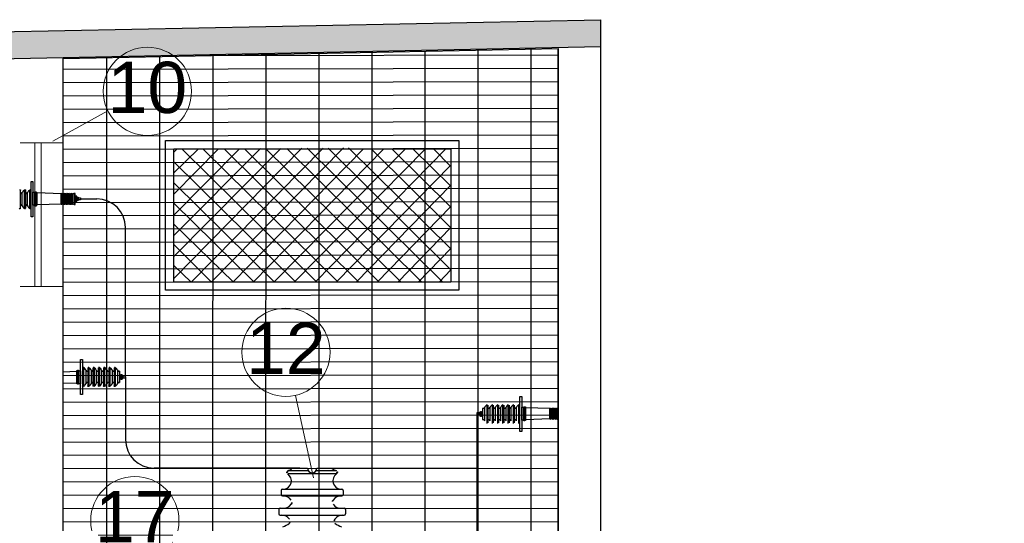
# Model space of a CAD drawing. Header units: millimetres. Extents: x 4476070 to 4476182, y -30324732 to -30324697.
# Tile 50 of 70: x 4476118.35 to 4476121.76, y -30324721.29 to -30324719.54. Entities that reach past the tile are written whole.
import ezdxf

# ---------------------------------------------------------------- set-up
doc = ezdxf.new("R2010")
doc.units = ezdxf.units.MM
doc.layers.add('BUCHA DE PASSAGEM', color=20, linetype='Continuous')
doc.layers.add('ISOLADOR TIPO PINO E SUSPENSÃO 15KV', color=151, linetype='Continuous')
doc.layers.add('EL-ARQUITETÔNICO', color=8, linetype='Continuous', lineweight=5)
doc.styles.add('ARIAL', font='arial.ttf')

msp = doc.modelspace()

# ---------------------------------------------------------------- hatches: boundary and pattern name
at = {"true_color": 0x000000}
h = msp.add_hatch(dxfattribs=at)
h.set_pattern_fill('AR-CONC', color=18, scale=0.0006999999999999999)
h.set_pattern_definition([(49.99999999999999, (-14.41646543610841, -13.54710285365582), (0.1275292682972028, -0.01115735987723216), [0.013335, -0.146685]), (355, (-14.41646543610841, -13.54710285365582), (-0.02467039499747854, 0.1337397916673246), [0.010668, -0.117348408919]), (100.4514447, (-14.40583803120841, -13.54803263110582), (0.1028588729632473, 0.1225824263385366), [0.01133300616, -0.12466317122]), (46.18420000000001, (-14.41646543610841, -13.51154285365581), (0.1897553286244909, -0.029429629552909), [0.0200025, -0.2200275]), (96.63555760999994, (-14.40065250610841, -13.51399530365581), (0.1661828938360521, 0.1731982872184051), [0.016999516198, -0.186994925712]), (351.1841511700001, (-14.41646543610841, -13.51154285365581), (0.1661828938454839, 0.1731982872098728), [0.016001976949, -0.176021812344]), (21, (-14.39868543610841, -13.52043285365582), (0.1061300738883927, -0.07158563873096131), [0.013335, -0.146685]), (326.0000000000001, (-14.39868543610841, -13.52043285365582), (0.04326141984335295, 0.1289315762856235), [0.010668, -0.117348]), (71.45144499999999, (-14.38984126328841, -13.52639832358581), (0.1493914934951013, 0.05734593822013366), [0.01133300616, -0.12466295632]), (37.50000000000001, (-14.41646543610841, -13.54710285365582), (0.002162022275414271, 0.05918852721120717), [0, -0.1159256, 0, -0.119126, 0, -0.1177925]), (7.499999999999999, (-14.41646543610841, -13.54710285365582), (0.04677376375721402, 0.07012640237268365), [0, -0.06791959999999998, 0, -0.1132586, 0, -0.0448945]), (327.5, (-14.45611483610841, -13.54710285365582), (0.09491341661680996, -0.00401012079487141), [0, -0.04444999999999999, 0, -0.138684, 0, -0.184023]), (317.5, (-14.47389483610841, -13.54710285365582), (0.1036904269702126, 0.01779854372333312), [0, -0.05778499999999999, 0, -0.09210039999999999, 0, -0.130683])])
h.paths.add_polyline_path([(4476114.165919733, -30324722.80989517), (4476114.165919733, -30324722.7961372), (4476114.157542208, -30324722.7961372), (4476114.005245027, -30324722.7961372), (4476114.005245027, -30324722.84473463), (4476113.501762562, -30324722.84473463), (4476113.501762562, -30324722.94837536), (4476114.006818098, -30324722.94837536), (4476114.006818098, -30324722.96833315), (4476114.016372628, -30324722.96833315, 0.4142135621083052)])
h.paths.add_polyline_path([(4476114.213397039, -30324722.9760969, -0.2226329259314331), (4476114.016372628, -30324723.07205958), (4476114.006818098, -30324723.07205958), (4476114.006818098, -30324723.39714896), (4476114.213397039, -30324723.39714896)])
h.paths.add_polyline_path([(4476118.061542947, -30324722.7961372), (4476116.362629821, -30324722.7961372), (4476116.323510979, -30324722.7961372), (4476116.068654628, -30324722.7961372), (4476114.270725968, -30324722.7961372), (4476114.270725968, -30324722.80989517, -0.1373940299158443), (4476114.235184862, -30324722.94460473), (4476118.061542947, -30324722.94460473)])
h.paths.add_polyline_path([(4476119.93067724, -30324722.7961372), (4476118.342308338, -30324722.7961372), (4476118.061542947, -30324722.7961372), (4476118.061542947, -30324722.94460473), (4476119.93067724, -30324722.94460473)])
h.paths.add_polyline_path([(4476120.856420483, -30324722.8451798), (4476120.359280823, -30324722.8451798), (4476120.359280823, -30324722.7961372), (4476120.035483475, -30324722.7961372), (4476120.035483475, -30324722.94460473), (4476120.159320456, -30324722.94460473), (4476120.159320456, -30324723.28739554, 0.04206364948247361), (4476120.18503058, -30324723.29031159), (4476120.362594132, -30324723.29031159), (4476120.362594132, -30324722.94815304), (4476120.856420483, -30324722.94815304)])
h.paths.add_polyline_path([(4476121.014838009, -30324722.89194703), (4476120.944018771, -30324722.89194703), (4476120.944018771, -30324722.84911766), (4476120.863518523, -30324722.84911766), (4476120.863518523, -30324722.94815304), (4476120.856420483, -30324722.94815304), (4476120.856420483, -30324723.63309868), (4476121.014838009, -30324723.63309868), (4476121.014838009, -30324723.52509395)])
h.paths.add_polyline_path([(4476121.756588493, -30324722.84352997), (4476121.650365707, -30324722.84352997), (4476121.650365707, -30324722.89194703), (4476121.59445578, -30324722.89194703), (4476121.59445578, -30324723.63496124), (4476121.756588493, -30324723.63496124)])
h.paths.add_polyline_path([(4476120.359280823, -30324719.63731797), (4476120.359280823, -30324719.54441171), (4476113.801427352, -30324719.67677375), (4476113.801427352, -30324719.76968001)])
at = {"true_color": 0x000000, "transparency": 33554508}
h = msp.add_hatch(dxfattribs=at)
h.set_pattern_fill('GRATE', color=18, scale=0.058)
h.set_pattern_definition([(0, (-6.382445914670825, -15.46672412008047), (0, 0.0460375), []), (90, (-6.382445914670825, -15.46672412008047), (-0.18415, 1.127593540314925e-17), [])])
h.paths.add_polyline_path([(4476118.497550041, -30324722.76152899), (4476120.212207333, -30324722.76152899), (4476120.212207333, -30324719.64440025), (4476118.498248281, -30324719.67899437)])

# ---------------------------------------------------------------- linework, layer by layer
at = {"color": 18, "true_color": 0x000000}
for p, q in [((4476113.801427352, -30324719.67677375), (4476120.359280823, -30324719.54441171)), ((4476120.359280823, -30324722.7961372), (4476120.359280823, -30324719.54441171)), ((4476113.801427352, -30324719.76968001), (4476120.359280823, -30324719.63731797)), ((4476120.212207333, -30324722.7961372), (4476120.212207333, -30324719.64440025)), ((4476118.497550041, -30324722.7961372), (4476118.497550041, -30324719.67900846))]:
    msp.add_line(p, q, dxfattribs=at)
at = {"color": 5}
for p, q in [((4476118.558047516, -30324720.16459145), (4476118.614190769, -30324720.16459145)), ((4476118.713439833, -30324720.78148396), (4476118.713439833, -30324720.26384052)), ((4476118.713439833, -30324720.78148396), (4476118.713439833, -30324720.9981206)), ((4476119.930460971, -30324720.90951083), (4476119.930460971, -30324722.04020838)), ((4476119.317555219, -30324721.09736966), (4476118.812688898, -30324721.09736966)), ((4476119.402336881, -30324721.09736966), (4476119.930460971, -30324721.09736966))]:
    msp.add_line(p, q, dxfattribs=at)
at = {"color": 18, "true_color": 0x000000}
msp.add_lwpolyline([(4476120.359280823, -30324722.73768285), (4476120.359280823, -30324719.54441171)], dxfattribs=at)
msp.add_lwpolyline([(4476118.498248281, -30324719.67899437), (4476120.212207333, -30324719.64440025), (4476120.212207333, -30324722.76152899), (4476118.497550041, -30324722.76152899)], close=True, dxfattribs=at)
at = {"color": 7, "lineweight": 13}
for points in [[(4476118.348731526, -30324719.97053802), (4476118.497550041, -30324719.97053802)], [(4476118.399909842, -30324720.46773802), (4476118.399909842, -30324719.97053802)], [(4476118.421886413, -30324720.46773802), (4476118.421886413, -30324719.97053802)], [(4476118.348731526, -30324720.46773802), (4476118.497550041, -30324720.46773802)]]:
    msp.add_lwpolyline(points, dxfattribs=at)
at = {"color": 1}
for points in [[(4476118.852728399, -30324719.96299174), (4476119.867859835, -30324719.96299174), (4476119.867859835, -30324720.48114285), (4476118.852728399, -30324720.48114285)], [(4476118.880966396, -30324719.99122974), (4476119.839621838, -30324719.99122974), (4476119.839621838, -30324720.45290485), (4476118.880966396, -30324720.45290485)]]:
    msp.add_lwpolyline(points, close=True, dxfattribs=at)
at = {"color": 251, "lineweight": 13, "true_color": 0x626366}
for points in [[(4476118.880966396, -30324720.44007197), (4476119.32465979, -30324719.98974364)], [(4476118.880966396, -30324720.36428006), (4476119.251693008, -30324719.99028903)], [(4476118.880966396, -30324720.29162179), (4476119.181210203, -30324719.99081586)], [(4476118.880966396, -30324720.22086357), (4476119.108243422, -30324719.99136125)], [(4476118.880966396, -30324720.1480911), (4476119.035276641, -30324719.99190665)], [(4476118.880966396, -30324720.07472296), (4476118.964793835, -30324719.99243348)], [(4476118.880966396, -30324720.00292556), (4476118.891827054, -30324719.99297887)], [(4476119.376604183, -30324720.45290485), (4476118.90952538, -30324719.99284659)], [(4476118.940610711, -30324720.45290485), (4476119.39762657, -30324719.98919824)], [(4476119.450124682, -30324720.45290485), (4476118.982492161, -30324719.99230119)], [(4476119.010471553, -30324720.45290485), (4476119.468005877, -30324719.98867219)], [(4476119.521172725, -30324720.45290485), (4476119.055458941, -30324719.99175579)], [(4476119.08542027, -30324720.45290485), (4476119.537931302, -30324719.99122974)], [(4476119.592186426, -30324720.45290485), (4476119.125838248, -30324719.99122974)], [(4476119.155285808, -30324720.45290485), (4476119.607896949, -30324719.99122974)], [(4476119.66818233, -30324720.45290485), (4476119.19880503, -30324719.99068435)], [(4476119.227759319, -30324720.45290485), (4476119.682772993, -30324719.99122974)], [(4476119.739221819, -30324720.45290485), (4476119.271771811, -30324719.99013895)], [(4476119.297722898, -30324720.45290485), (4476119.752736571, -30324719.99122974)], [(4476119.81261724, -30324720.45290485), (4476119.342254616, -30324719.98961212)], [(4476119.370114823, -30324720.45290485), (4476119.822625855, -30324719.99122974)], [(4476119.839621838, -30324720.41002302), (4476119.415221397, -30324719.98906673)], [(4476119.839621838, -30324720.33739304), (4476119.485600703, -30324719.98854067)], [(4476119.839621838, -30324720.26563442), (4476119.564418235, -30324719.99122974)], [(4476119.839621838, -30324720.19400876), (4476119.635342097, -30324719.99122974)], [(4476119.839621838, -30324720.12130969), (4476119.708849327, -30324719.99122974)], [(4476119.839621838, -30324720.0525365), (4476119.779724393, -30324719.99122974)], [(4476119.303087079, -30324720.45290485), (4476118.880966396, -30324720.03693796)], [(4476119.44254919, -30324720.45290485), (4476119.839621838, -30324720.04793125)], [(4476119.229561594, -30324720.45290485), (4476118.880966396, -30324720.10961805)], [(4476119.512487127, -30324720.45290485), (4476119.839621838, -30324720.11759525)], [(4476119.158654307, -30324720.45290485), (4476118.880966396, -30324720.17924527)], [(4476119.584812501, -30324720.45290485), (4476119.839621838, -30324720.19139412)], [(4476119.087485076, -30324720.45290485), (4476118.880966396, -30324720.25275474)], [(4476119.657211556, -30324720.45290485), (4476119.839621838, -30324720.26420897)], [(4476119.011713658, -30324720.45290485), (4476118.880966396, -30324720.32269888)], [(4476119.727196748, -30324720.45290485), (4476119.839621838, -30324720.33693914)], [(4476118.940533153, -30324720.45298355), (4476118.880966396, -30324720.39510661)], [(4476119.799575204, -30324720.45290485), (4476119.839621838, -30324720.41089001)]]:
    msp.add_lwpolyline(points, dxfattribs=at)
at = {"color": 5}
for centre, start, end in [((4476118.614190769, -30324720.26384052), 0, 90), ((4476118.812688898, -30324720.9981206), 180, 270)]:
    msp.add_arc(centre, 0.09924906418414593, start, end, dxfattribs=at)
at = {"layer": 'BUCHA DE PASSAGEM'}
for p, q in [((4476118.350133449, -30324720.19698281), (4476118.350133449, -30324720.13510574)), ((4476118.356397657, -30324720.18943477), (4476118.356397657, -30324720.14265377)), ((4476118.363849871, -30324720.19870495), (4476118.363849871, -30324720.1333836)), ((4476118.368086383, -30324720.19698281), (4476118.368086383, -30324720.13510574)), ((4476118.374796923, -30324720.18943477), (4476118.374796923, -30324720.14265377)), ((4476118.382249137, -30324720.19870495), (4476118.382249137, -30324720.1333836)), ((4476118.386485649, -30324720.19698281), (4476118.386485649, -30324720.13510574)), ((4476118.490377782, -30324720.14721276), (4476118.407551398, -30324720.14417408)), ((4476118.407551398, -30324720.18576938), (4476118.407551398, -30324720.14417408)), ((4476118.490377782, -30324720.18271145), (4476118.490377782, -30324720.14721276)), ((4476118.494692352, -30324720.18276355), (4476118.494692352, -30324720.14716066)), ((4476118.497161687, -30324720.18276355), (4476118.497161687, -30324720.14716066)), ((4476118.501476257, -30324720.18271145), (4476118.501476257, -30324720.14721276)), ((4476118.505790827, -30324720.18276355), (4476118.505790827, -30324720.14716066)), ((4476118.508260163, -30324720.18276355), (4476118.508260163, -30324720.14716066)), ((4476118.512574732, -30324720.18271145), (4476118.512574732, -30324720.14721276)), ((4476118.516889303, -30324720.18276355), (4476118.516889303, -30324720.14716066)), ((4476118.519358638, -30324720.18276355), (4476118.519358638, -30324720.14716066)), ((4476118.523673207, -30324720.18271145), (4476118.523673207, -30324720.14721276)), ((4476118.527987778, -30324720.18276355), (4476118.527987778, -30324720.14716066)), ((4476118.530457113, -30324720.18276355), (4476118.530457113, -30324720.14716066)), ((4476118.534771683, -30324720.14710856), (4476118.534771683, -30324720.18281565)), ((4476118.542216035, -30324720.15983232), (4476118.538855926, -30324720.15983232)), ((4476118.549415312, -30324720.16264077), (4476118.545614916, -30324720.16264077)), ((4476118.490377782, -30324720.18271145), (4476118.407551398, -30324720.18576938)), ((4476118.542216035, -30324720.16494618), (4476118.538855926, -30324720.16494618)), ((4476118.542216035, -30324720.16932784), (4476118.538855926, -30324720.16932784)), ((4476118.549415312, -30324720.16728628), (4476118.545614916, -30324720.16728628)), ((4476118.497550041, -30324720.76318197), (4476118.543500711, -30324720.76148549)), ((4476118.543500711, -30324720.76148549), (4476118.543500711, -30324720.80308078)), ((4476118.56456646, -30324720.75027205), (4476118.56456646, -30324720.81214913)), ((4476118.568802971, -30324720.74854992), (4476118.568802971, -30324720.81387127)), ((4476118.576255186, -30324720.75782009), (4476118.576255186, -30324720.80460109)), ((4476118.582965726, -30324720.75027205), (4476118.582965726, -30324720.81214913)), ((4476118.587202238, -30324720.74854992), (4476118.587202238, -30324720.81387127)), ((4476118.594654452, -30324720.75782009), (4476118.594654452, -30324720.80460109)), ((4476118.600918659, -30324720.75027205), (4476118.600918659, -30324720.81214913)), ((4476118.605155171, -30324720.74854992), (4476118.605155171, -30324720.81387127)), ((4476118.612607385, -30324720.75782009), (4476118.612607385, -30324720.80460109)), ((4476118.619317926, -30324720.75027205), (4476118.619317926, -30324720.81214913)), ((4476118.623554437, -30324720.74854992), (4476118.623554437, -30324720.81387127)), ((4476118.631006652, -30324720.75782009), (4476118.631006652, -30324720.80460109)), ((4476118.637270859, -30324720.75027205), (4476118.637270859, -30324720.81214913)), ((4476118.641507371, -30324720.74854992), (4476118.641507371, -30324720.81387127)), ((4476118.648959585, -30324720.75782009), (4476118.648959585, -30324720.80460109)), ((4476118.655670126, -30324720.75027205), (4476118.655670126, -30324720.81214913)), ((4476118.659906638, -30324720.74854992), (4476118.659906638, -30324720.81387127)), ((4476118.667358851, -30324720.75782009), (4476118.667358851, -30324720.80460109)), ((4476118.674069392, -30324720.75027205), (4476118.674069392, -30324720.81214913)), ((4476118.678305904, -30324720.74854992), (4476118.678305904, -30324720.81387127)), ((4476118.685758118, -30324720.75782009), (4476118.685758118, -30324720.80460109)), ((4476118.697608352, -30324720.77674757), (4476118.694248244, -30324720.77674757)), ((4476118.497550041, -30324720.80139498), (4476118.543500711, -30324720.80308078)), ((4476118.697608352, -30324720.78112923), (4476118.694248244, -30324720.78112923)), ((4476118.697608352, -30324720.7862431), (4476118.694248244, -30324720.7862431)), ((4476118.70480763, -30324720.77878914), (4476118.701007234, -30324720.77878914)), ((4476118.70480763, -30324720.78343465), (4476118.701007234, -30324720.78343465)), ((4476119.9655949, -30324720.94244487), (4476119.9655949, -30324720.87712352)), ((4476119.969831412, -30324720.94072273), (4476119.969831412, -30324720.87884566)), ((4476119.983994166, -30324720.94244487), (4476119.983994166, -30324720.87712352)), ((4476119.988230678, -30324720.94072273), (4476119.988230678, -30324720.87884566)), ((4476120.002393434, -30324720.94244487), (4476120.002393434, -30324720.87712352)), ((4476120.006629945, -30324720.94072273), (4476120.006629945, -30324720.87884566)), ((4476120.020346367, -30324720.94244487), (4476120.020346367, -30324720.87712352)), ((4476120.024582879, -30324720.94072273), (4476120.024582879, -30324720.87884566)), ((4476120.038745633, -30324720.94244487), (4476120.038745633, -30324720.87712352)), ((4476120.042982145, -30324720.94072273), (4476120.042982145, -30324720.87884566)), ((4476120.056698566, -30324720.94244487), (4476120.056698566, -30324720.87712352)), ((4476120.060935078, -30324720.94072273), (4476120.060935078, -30324720.87884566)), ((4476120.075097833, -30324720.94244487), (4476120.075097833, -30324720.87712352)), ((4476120.079334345, -30324720.94072273), (4476120.079334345, -30324720.87884566)), ((4476119.939093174, -30324720.90756014), (4476119.942893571, -30324720.90756014)), ((4476119.939093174, -30324720.91220565), (4476119.942893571, -30324720.91220565)), ((4476119.946292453, -30324720.90475169), (4476119.94965256, -30324720.90475169)), ((4476119.946292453, -30324720.90986555), (4476119.94965256, -30324720.90986555)), ((4476119.946292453, -30324720.91424721), (4476119.94965256, -30324720.91424721)), ((4476119.958142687, -30324720.93317469), (4476119.958142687, -30324720.8863937)), ((4476119.976541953, -30324720.93317469), (4476119.976541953, -30324720.8863937)), ((4476119.99494122, -30324720.93317469), (4476119.99494122, -30324720.8863937)), ((4476120.012894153, -30324720.93317469), (4476120.012894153, -30324720.8863937)), ((4476120.031293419, -30324720.93317469), (4476120.031293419, -30324720.8863937)), ((4476120.049246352, -30324720.93317469), (4476120.049246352, -30324720.8863937)), ((4476120.06764562, -30324720.93317469), (4476120.06764562, -30324720.8863937)), ((4476120.183226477, -30324720.89095268), (4476120.100400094, -30324720.887914)), ((4476120.100400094, -30324720.9295093), (4476120.100400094, -30324720.887914)), ((4476120.183226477, -30324720.92645137), (4476120.183226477, -30324720.89095268)), ((4476120.187541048, -30324720.92650347), (4476120.187541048, -30324720.89090058)), ((4476120.190010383, -30324720.92650347), (4476120.190010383, -30324720.89090058)), ((4476120.194324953, -30324720.92645137), (4476120.194324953, -30324720.89095268)), ((4476120.198639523, -30324720.92650347), (4476120.198639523, -30324720.89090058)), ((4476120.201108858, -30324720.92650347), (4476120.201108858, -30324720.89090058)), ((4476120.205423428, -30324720.92645137), (4476120.205423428, -30324720.89095268)), ((4476120.209737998, -30324720.92650347), (4476120.209737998, -30324720.89090058)), ((4476120.212207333, -30324720.92650347), (4476120.212207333, -30324720.89090058)), ((4476120.183226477, -30324720.92645137), (4476120.100400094, -30324720.9295093))]:
    msp.add_line(p, q, dxfattribs=at)
for points in [[(4476118.386485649, -30324720.22648386), (4476118.386485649, -30324720.10509841), (4476118.392781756, -30324720.10509841), (4476118.392781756, -30324720.22648386)], [(4476118.392781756, -30324720.18720115), (4476118.392781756, -30324720.14198177), (4476118.399605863, -30324720.14198177), (4476118.399605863, -30324720.18720115)], [(4476118.399605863, -30324720.189707), (4476118.399605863, -30324720.14072884), (4476118.404044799, -30324720.14072884), (4476118.404044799, -30324720.189707)], [(4476118.404044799, -30324720.18833315), (4476118.404044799, -30324720.14161032), (4476118.405321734, -30324720.14161032), (4476118.405321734, -30324720.18833315)], [(4476118.538855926, -30324720.183845), (4476118.538855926, -30324720.14607922), (4476118.53594755, -30324720.14607922), (4476118.53594755, -30324720.183845)], [(4476118.543915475, -30324720.17357958), (4476118.543915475, -30324720.1555806), (4476118.542216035, -30324720.1555806), (4476118.542216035, -30324720.17357958)], [(4476118.545614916, -30324720.17357958), (4476118.545614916, -30324720.1555806), (4476118.543915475, -30324720.1555806), (4476118.543915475, -30324720.17357958)], [(4476118.545614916, -30324720.16993378), (4476118.545614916, -30324720.15944195), (4476118.549415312, -30324720.15944195), (4476118.549415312, -30324720.16993378)], [(4476118.549415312, -30324720.16787795), (4476118.549415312, -30324720.16130496), (4476118.558047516, -30324720.16130496), (4476118.558047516, -30324720.16787795)], [(4476118.56456646, -30324720.72077101), (4476118.56456646, -30324720.84215645), (4476118.558270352, -30324720.84215645), (4476118.558270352, -30324720.72077101)], [(4476118.54700731, -30324720.75892172), (4476118.54700731, -30324720.80564455), (4476118.545730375, -30324720.80564455), (4476118.545730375, -30324720.75892172)], [(4476118.551446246, -30324720.75754786), (4476118.551446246, -30324720.80652603), (4476118.54700731, -30324720.80652603), (4476118.54700731, -30324720.75754786)], [(4476118.558270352, -30324720.76005372), (4476118.558270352, -30324720.8052731), (4476118.551446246, -30324720.8052731), (4476118.551446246, -30324720.76005372)], [(4476118.692468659, -30324720.76174917), (4476118.692468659, -30324720.8005093), (4476118.694248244, -30324720.8005093), (4476118.694248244, -30324720.76174917)], [(4476118.699307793, -30324720.77249584), (4476118.699307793, -30324720.79049481), (4476118.697608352, -30324720.79049481), (4476118.697608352, -30324720.77249584)], [(4476118.701007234, -30324720.77249584), (4476118.701007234, -30324720.79049481), (4476118.699307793, -30324720.79049481), (4476118.699307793, -30324720.77249584)], [(4476118.701007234, -30324720.77614163), (4476118.701007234, -30324720.78663347), (4476118.70480763, -30324720.78663347), (4476118.70480763, -30324720.77614163)], [(4476118.70480763, -30324720.77819747), (4476118.70480763, -30324720.78477046), (4476118.713439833, -30324720.78477046), (4476118.713439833, -30324720.77819747)], [(4476120.079334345, -30324720.97022377), (4476120.079334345, -30324720.84883833), (4476120.085630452, -30324720.84883833), (4476120.085630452, -30324720.97022377)], [(4476119.939093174, -30324720.91279732), (4476119.939093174, -30324720.90622433), (4476119.930460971, -30324720.90622433), (4476119.930460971, -30324720.91279732)], [(4476119.942893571, -30324720.91485315), (4476119.942893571, -30324720.90436132), (4476119.939093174, -30324720.90436132), (4476119.939093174, -30324720.91485315)], [(4476119.942893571, -30324720.91849895), (4476119.942893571, -30324720.90049997), (4476119.944593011, -30324720.90049997), (4476119.944593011, -30324720.91849895)], [(4476119.944593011, -30324720.91849895), (4476119.944593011, -30324720.90049997), (4476119.946292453, -30324720.90049997), (4476119.946292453, -30324720.91849895)], [(4476119.951432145, -30324720.92924562), (4476119.951432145, -30324720.89048549), (4476119.94965256, -30324720.89048549), (4476119.94965256, -30324720.92924562)], [(4476120.085630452, -30324720.93094107), (4476120.085630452, -30324720.88572168), (4476120.092454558, -30324720.88572168), (4476120.092454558, -30324720.93094107)], [(4476120.092454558, -30324720.93344693), (4476120.092454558, -30324720.88446876), (4476120.096893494, -30324720.88446876), (4476120.096893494, -30324720.93344693)], [(4476120.096893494, -30324720.93207307), (4476120.096893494, -30324720.88535023), (4476120.098170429, -30324720.88535023), (4476120.098170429, -30324720.93207307)]]:
    msp.add_lwpolyline(points, close=True, dxfattribs=at)
for centre, radius, start, end in [((4476118.347516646, -30324720.13547111), 0.002642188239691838, 7.948543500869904, 127.8080184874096), ((4476118.350133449, -30324720.14070108), 0.006561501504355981, 266.099553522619, 342.6865887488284), ((4476118.375954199, -30324720.15074463), 0.02116412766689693, 124.8846840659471, 157.5243293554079), ((4476118.365469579, -30324720.13547111), 0.002642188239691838, 7.948543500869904, 127.8080184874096), ((4476118.368532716, -30324720.14070108), 0.006561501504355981, 266.099553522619, 342.6865887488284), ((4476118.394353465, -30324720.15074463), 0.02116412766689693, 124.8846840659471, 157.5243293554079), ((4476118.383868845, -30324720.13547111), 0.002642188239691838, 7.948543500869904, 127.8080184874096), ((4476118.407968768, -30324720.14155967), 0.002647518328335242, 181.0961068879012, 260.9297206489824), ((4476118.492556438, -30324720.14895647), 0.002790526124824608, 40.05594434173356, 141.3277298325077), ((4476118.49592702, -30324720.1465388), 0.001382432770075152, 206.7330484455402, 333.2669515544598), ((4476118.499340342, -30324720.14890436), 0.002790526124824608, 40.05594434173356, 141.3277298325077), ((4476118.503654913, -30324720.14895647), 0.002790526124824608, 40.05594434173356, 141.3277298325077), ((4476118.507025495, -30324720.1465388), 0.001382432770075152, 206.7330484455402, 333.2669515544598), ((4476118.510438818, -30324720.14890436), 0.002790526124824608, 40.05594434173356, 141.3277298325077), ((4476118.514753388, -30324720.14895647), 0.002790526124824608, 40.05594434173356, 141.3277298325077), ((4476118.51812397, -30324720.1465388), 0.001382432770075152, 206.7330484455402, 333.2669515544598), ((4476118.521537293, -30324720.14890436), 0.002790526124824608, 40.05594434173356, 141.3277298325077), ((4476118.525851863, -30324720.14895647), 0.002790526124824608, 40.05594434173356, 141.3277298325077), ((4476118.529222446, -30324720.1465388), 0.001382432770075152, 206.7330484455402, 333.2669515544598), ((4476118.532635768, -30324720.14890436), 0.002790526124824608, 40.05594434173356, 141.3277298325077), ((4476118.53600635, -30324720.1464867), 0.001382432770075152, 206.7330484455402, 267.56224225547), ((4476118.347516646, -30324720.19661744), 0.002642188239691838, 232.1919815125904, 352.0514564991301), ((4476118.350133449, -30324720.19138747), 0.006561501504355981, 17.31341125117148, 93.90044647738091), ((4476118.375954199, -30324720.18134392), 0.02116412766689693, 202.475670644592, 235.1153159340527), ((4476118.365469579, -30324720.19661744), 0.002642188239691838, 232.1919815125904, 352.0514564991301), ((4476118.368532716, -30324720.19138747), 0.006561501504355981, 17.31341125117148, 93.90044647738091), ((4476118.394353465, -30324720.18134392), 0.02116412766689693, 202.475670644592, 235.1153159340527), ((4476118.383868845, -30324720.19661744), 0.002642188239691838, 232.1919815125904, 352.0514564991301), ((4476118.407968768, -30324720.1883838), 0.002647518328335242, 99.07027935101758, 178.9038931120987), ((4476118.492556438, -30324720.18096775), 0.002790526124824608, 218.6722701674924, 319.9440556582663), ((4476118.49592702, -30324720.18338542), 0.001382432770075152, 26.73304844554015, 153.2669515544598), ((4476118.499340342, -30324720.18101985), 0.002790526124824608, 218.6722701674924, 319.9440556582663), ((4476118.503654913, -30324720.18096775), 0.002790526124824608, 218.6722701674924, 319.9440556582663), ((4476118.507025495, -30324720.18338542), 0.001382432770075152, 26.73304844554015, 153.2669515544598), ((4476118.510438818, -30324720.18101985), 0.002790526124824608, 218.6722701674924, 319.9440556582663), ((4476118.514753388, -30324720.18096775), 0.002790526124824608, 218.6722701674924, 319.9440556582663), ((4476118.51812397, -30324720.18338542), 0.001382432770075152, 26.73304844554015, 153.2669515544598), ((4476118.521537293, -30324720.18101985), 0.002790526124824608, 218.6722701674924, 319.9440556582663), ((4476118.525851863, -30324720.18096775), 0.002790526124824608, 218.6722701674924, 319.9440556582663), ((4476118.529222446, -30324720.18338542), 0.001382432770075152, 26.73304844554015, 153.2669515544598), ((4476118.532635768, -30324720.18101985), 0.002790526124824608, 218.6722701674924, 319.9440556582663), ((4476118.53600635, -30324720.18343752), 0.001382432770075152, 92.43775774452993, 153.2669515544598), ((4476118.543083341, -30324720.75887107), 0.002647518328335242, 279.0702793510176, 358.9038931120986), ((4476118.567183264, -30324720.75063743), 0.002642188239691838, 52.19198151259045, 172.0514564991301), ((4476118.556698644, -30324720.76591095), 0.02116412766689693, 22.47567064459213, 55.11531593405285), ((4476118.582519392, -30324720.7558674), 0.006561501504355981, 197.3134112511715, 273.9004464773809), ((4476118.58558253, -30324720.75063743), 0.002642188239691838, 52.19198151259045, 172.0514564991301), ((4476118.57509791, -30324720.76591095), 0.02116412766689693, 22.47567064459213, 55.11531593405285), ((4476118.600918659, -30324720.7558674), 0.006561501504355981, 197.3134112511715, 273.9004464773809), ((4476118.603535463, -30324720.75063743), 0.002642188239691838, 52.19198151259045, 172.0514564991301), ((4476118.593050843, -30324720.76591095), 0.02116412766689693, 22.47567064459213, 55.11531593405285), ((4476118.618871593, -30324720.7558674), 0.006561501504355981, 197.3134112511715, 273.9004464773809), ((4476118.62193473, -30324720.75063743), 0.002642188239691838, 52.19198151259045, 172.0514564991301), ((4476118.61145011, -30324720.76591095), 0.02116412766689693, 22.47567064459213, 55.11531593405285), ((4476118.637270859, -30324720.7558674), 0.006561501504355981, 197.3134112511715, 273.9004464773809), ((4476118.639887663, -30324720.75063743), 0.002642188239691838, 52.19198151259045, 172.0514564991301), ((4476118.629403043, -30324720.76591095), 0.02116412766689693, 22.47567064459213, 55.11531593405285), ((4476118.655223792, -30324720.7558674), 0.006561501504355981, 197.3134112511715, 273.9004464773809), ((4476118.65828693, -30324720.75063743), 0.002642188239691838, 52.19198151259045, 172.0514564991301), ((4476118.64780231, -30324720.76591095), 0.02116412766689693, 22.47567064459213, 55.11531593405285), ((4476118.673623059, -30324720.7558674), 0.006561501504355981, 197.3134112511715, 273.9004464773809), ((4476118.676686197, -30324720.75063743), 0.002642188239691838, 52.19198151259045, 172.0514564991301), ((4476118.666201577, -30324720.76591095), 0.02116412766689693, 22.47567064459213, 55.11531593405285), ((4476118.692022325, -30324720.7558674), 0.006561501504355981, 197.3134112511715, 273.9004464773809), ((4476118.543083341, -30324720.8056952), 0.002647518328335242, 1.096106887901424, 80.92972064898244), ((4476118.567183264, -30324720.81178376), 0.002642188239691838, 187.9485435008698, 307.8080184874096), ((4476118.556698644, -30324720.79651023), 0.02116412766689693, 304.8846840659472, 337.5243293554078), ((4476118.582519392, -30324720.80655378), 0.006561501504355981, 86.09955352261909, 162.6865887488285), ((4476118.58558253, -30324720.81178376), 0.002642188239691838, 187.9485435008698, 307.8080184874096), ((4476118.57509791, -30324720.79651023), 0.02116412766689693, 304.8846840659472, 337.5243293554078), ((4476118.600918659, -30324720.80655378), 0.006561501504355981, 86.09955352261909, 162.6865887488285), ((4476118.603535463, -30324720.81178376), 0.002642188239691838, 187.9485435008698, 307.8080184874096), ((4476118.593050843, -30324720.79651023), 0.02116412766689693, 304.8846840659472, 337.5243293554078), ((4476118.618871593, -30324720.80655378), 0.006561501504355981, 86.09955352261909, 162.6865887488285), ((4476118.62193473, -30324720.81178376), 0.002642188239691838, 187.9485435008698, 307.8080184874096), ((4476118.61145011, -30324720.79651023), 0.02116412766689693, 304.8846840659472, 337.5243293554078), ((4476118.637270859, -30324720.80655378), 0.006561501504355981, 86.09955352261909, 162.6865887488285), ((4476118.639887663, -30324720.81178376), 0.002642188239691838, 187.9485435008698, 307.8080184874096), ((4476118.629403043, -30324720.79651023), 0.02116412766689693, 304.8846840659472, 337.5243293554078), ((4476118.655223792, -30324720.80655378), 0.006561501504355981, 86.09955352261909, 162.6865887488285), ((4476118.65828693, -30324720.81178376), 0.002642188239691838, 187.9485435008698, 307.8080184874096), ((4476118.64780231, -30324720.79651023), 0.02116412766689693, 304.8846840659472, 337.5243293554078), ((4476118.673623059, -30324720.80655378), 0.006561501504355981, 86.09955352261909, 162.6865887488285), ((4476118.676686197, -30324720.81178376), 0.002642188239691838, 187.9485435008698, 307.8080184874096), ((4476118.666201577, -30324720.79651023), 0.02116412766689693, 304.8846840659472, 337.5243293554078), ((4476118.692022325, -30324720.80655378), 0.006561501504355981, 86.09955352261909, 162.6865887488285), ((4476119.977699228, -30324720.89448455), 0.02116412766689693, 124.8846840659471, 157.5243293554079), ((4476119.996098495, -30324720.89448455), 0.02116412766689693, 124.8846840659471, 157.5243293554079), ((4476120.014497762, -30324720.89448455), 0.02116412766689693, 124.8846840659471, 157.5243293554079), ((4476120.032450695, -30324720.89448455), 0.02116412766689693, 124.8846840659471, 157.5243293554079), ((4476120.050849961, -30324720.89448455), 0.02116412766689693, 124.8846840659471, 157.5243293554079), ((4476120.068802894, -30324720.89448455), 0.02116412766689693, 124.8846840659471, 157.5243293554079), ((4476120.087202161, -30324720.89448455), 0.02116412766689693, 124.8846840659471, 157.5243293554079), ((4476119.951878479, -30324720.884441), 0.006561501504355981, 266.099553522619, 342.6865887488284), ((4476119.970277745, -30324720.884441), 0.006561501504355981, 266.099553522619, 342.6865887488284), ((4476119.988677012, -30324720.884441), 0.006561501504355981, 266.099553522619, 342.6865887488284), ((4476120.006629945, -30324720.884441), 0.006561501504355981, 266.099553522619, 342.6865887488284), ((4476120.025029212, -30324720.884441), 0.006561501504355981, 266.099553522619, 342.6865887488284), ((4476120.042982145, -30324720.884441), 0.006561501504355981, 266.099553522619, 342.6865887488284), ((4476120.061381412, -30324720.884441), 0.006561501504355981, 266.099553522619, 342.6865887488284), ((4476120.100817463, -30324720.88529959), 0.002647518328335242, 181.0961068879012, 260.9297206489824), ((4476120.185405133, -30324720.89269638), 0.002790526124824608, 40.05594434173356, 141.3277298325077), ((4476120.188775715, -30324720.89027872), 0.001382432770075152, 206.7330484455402, 333.2669515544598), ((4476120.192189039, -30324720.89264429), 0.002790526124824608, 40.05594434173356, 141.3277298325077), ((4476120.196503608, -30324720.89269638), 0.002790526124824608, 40.05594434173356, 141.3277298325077), ((4476120.199874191, -30324720.89027872), 0.001382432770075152, 206.7330484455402, 333.2669515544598), ((4476120.203287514, -30324720.89264429), 0.002790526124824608, 40.05594434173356, 141.3277298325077), ((4476120.207602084, -30324720.89269638), 0.002790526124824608, 40.05594434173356, 141.3277298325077), ((4476120.210972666, -30324720.89027872), 0.001382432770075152, 206.7330484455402, 333.2669515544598), ((4476119.951878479, -30324720.93512738), 0.006561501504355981, 17.31341125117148, 93.90044647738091), ((4476119.970277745, -30324720.93512738), 0.006561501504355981, 17.31341125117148, 93.90044647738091), ((4476119.988677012, -30324720.93512738), 0.006561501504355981, 17.31341125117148, 93.90044647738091), ((4476120.006629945, -30324720.93512738), 0.006561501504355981, 17.31341125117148, 93.90044647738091), ((4476120.025029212, -30324720.93512738), 0.006561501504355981, 17.31341125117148, 93.90044647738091), ((4476120.042982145, -30324720.93512738), 0.006561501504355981, 17.31341125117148, 93.90044647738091), ((4476120.061381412, -30324720.93512738), 0.006561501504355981, 17.31341125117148, 93.90044647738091), ((4476120.185405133, -30324720.92470767), 0.002790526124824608, 218.6722701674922, 319.9440556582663), ((4476120.188775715, -30324720.92712533), 0.001382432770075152, 26.73304844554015, 153.2669515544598), ((4476120.192189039, -30324720.92475977), 0.002790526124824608, 218.6722701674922, 319.9440556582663), ((4476120.196503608, -30324720.92470767), 0.002790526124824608, 218.6722701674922, 319.9440556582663), ((4476120.199874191, -30324720.92712533), 0.001382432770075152, 26.73304844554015, 153.2669515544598), ((4476120.203287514, -30324720.92475977), 0.002790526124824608, 218.6722701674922, 319.9440556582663), ((4476120.207602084, -30324720.92470767), 0.002790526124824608, 218.6722701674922, 319.9440556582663), ((4476120.210972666, -30324720.92712533), 0.001382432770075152, 26.73304844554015, 153.2669515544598)]:
    msp.add_arc(centre, radius, start, end, dxfattribs=at)
at = {"layer": 'EL-ARQUITETÔNICO', "color": 0, "lineweight": 20}
for p, q in [((4476118.652948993, -30324719.86047416), (4476118.462499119, -30324719.96453262)), ((4476119.301912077, -30324720.84512927), (4476119.364696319, -30324721.13033717))]:
    msp.add_line(p, q, dxfattribs=at)
for centre in [(4476118.789617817, -30324719.79237032), (4476119.269084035, -30324720.69600241), (4476118.746078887, -30324721.2786321)]:
    msp.add_circle(centre, 0.15269741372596, dxfattribs=at)
at = {"layer": 'ISOLADOR TIPO PINO E SUSPENSÃO 15KV'}
for p, q in [((4476119.346557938, -30324721.10620328), (4476119.275462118, -30324721.10620328)), ((4476119.444429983, -30324721.11738462), (4476119.275462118, -30324721.11738462)), ((4476119.291204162, -30324721.09736966), (4476119.343906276, -30324721.09736966)), ((4476119.444429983, -30324721.10620328), (4476119.373334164, -30324721.10620328)), ((4476119.375985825, -30324721.09736966), (4476119.428687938, -30324721.09736966)), ((4476119.252426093, -30324721.17443026), (4476119.252426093, -30324721.18910372)), ((4476119.256929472, -30324721.16992688), (4476119.462962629, -30324721.16992688)), ((4476119.467466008, -30324721.17443026), (4476119.467466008, -30324721.18910372)), ((4476119.256929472, -30324721.1936071), (4476119.462962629, -30324721.1936071)), ((4476119.24449128, -30324721.24063207), (4476119.24449128, -30324721.25530554)), ((4476119.248994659, -30324721.23612869), (4476119.470897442, -30324721.23612869)), ((4476119.47540082, -30324721.24063207), (4476119.47540082, -30324721.25530554)), ((4476119.248994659, -30324721.25980891), (4476119.470897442, -30324721.25980891))]:
    msp.add_line(p, q, dxfattribs=at)
for centre, radius, start, end in [((4476119.259611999, -30324721.14133352), 0.02871891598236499, 275.3595982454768, 56.50218455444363), ((4476119.279317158, -30324721.11179395), 0.006790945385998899, 124.5881576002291, 235.4118423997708), ((4476119.263528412, -30324721.06649324), 0.04146445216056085, 286.7266311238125, 311.8711161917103), ((4476119.359946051, -30324721.09736966), 0.01603977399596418, 180, 0), ((4476119.456363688, -30324721.06649324), 0.04146445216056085, 228.1288838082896, 253.2733688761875), ((4476119.460280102, -30324721.14133352), 0.02871891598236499, 123.4978154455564, 264.6404017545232), ((4476119.440574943, -30324721.11179395), 0.006790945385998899, 304.5881576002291, 55.41184239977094), ((4476119.256929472, -30324721.17443026), 0.004503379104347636, 90, 180), ((4476119.462962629, -30324721.17443026), 0.004503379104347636, 0, 90), ((4476119.256929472, -30324721.18910372), 0.004503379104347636, 180, 270), ((4476119.259175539, -30324721.22894235), 0.03540655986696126, 36.80230186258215, 93.63708357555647), ((4476119.276759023, -30324721.2148679), 0.01291694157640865, 326.4642770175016, 33.53572298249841), ((4476119.443133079, -30324721.2148679), 0.01291694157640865, 146.4642770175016, 213.5357229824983), ((4476119.460716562, -30324721.22894235), 0.03540655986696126, 86.36291642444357, 143.1976981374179), ((4476119.462962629, -30324721.18910372), 0.004503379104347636, 270, 0), ((4476119.248994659, -30324721.24063207), 0.004503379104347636, 90, 180), ((4476119.248994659, -30324721.25530554), 0.004503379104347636, 180, 270), ((4476119.259175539, -30324721.20079345), 0.03540655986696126, 266.3629164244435, 323.1976981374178), ((4476119.460716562, -30324721.20079345), 0.03540655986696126, 216.8023018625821, 273.6370835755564), ((4476119.470897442, -30324721.24063207), 0.004503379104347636, 0, 90), ((4476119.470897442, -30324721.25530554), 0.004503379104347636, 270, 0), ((4476119.252867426, -30324721.29514416), 0.03540655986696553, 36.80230186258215, 86.36291642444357), ((4476119.233022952, -30324721.22400909), 0.08027420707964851, 288.5533314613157, 306.8968822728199), ((4476119.27045091, -30324721.28106971), 0.01291694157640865, 326.4642770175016, 33.53572298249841), ((4476119.449441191, -30324721.28106971), 0.01291694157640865, 146.4642770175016, 213.5357229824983), ((4476119.467024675, -30324721.29514416), 0.03540655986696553, 93.63708357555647, 143.1976981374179), ((4476119.486869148, -30324721.22400909), 0.08027420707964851, 233.1031177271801, 251.4466685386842)]:
    msp.add_arc(centre, radius, start, end, dxfattribs=at)

# ---------------------------------------------------------------- texts
at = {"color": 0, "lineweight": 20, "style": 'ARIAL'}
for s, p in [('10', (4476118.651623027, -30324719.86760061)), ('12', (4476119.131089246, -30324720.77123269)), ('17', (4476118.608084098, -30324721.35386239))]:
    msp.add_text(s, height=0.1773774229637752, dxfattribs=at).set_placement(p)

doc.saveas('drawing.dxf')
